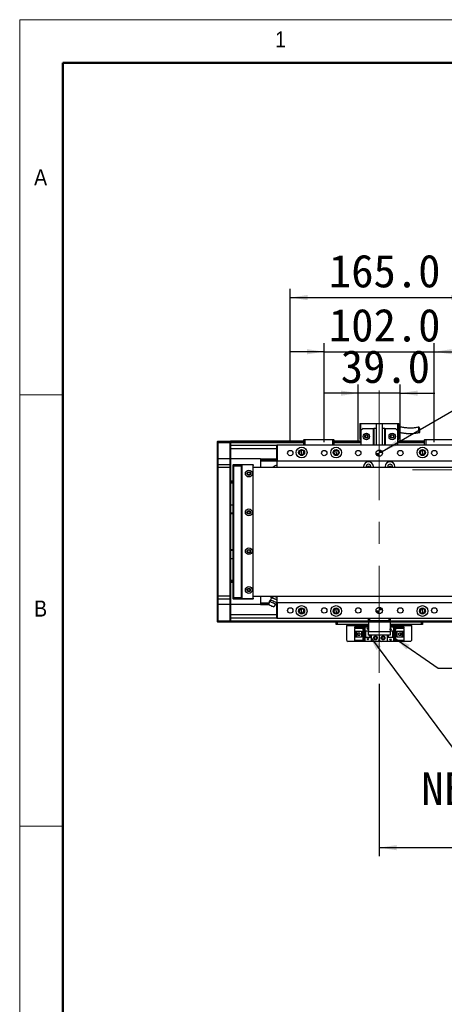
# Model space of a CAD drawing. Header units: millimetres. Extents: x 40 to 3320, y 40 to 2336.
# Tile 3 of 13: x 40 to 434, y 1423 to 2336. Entities that reach past the tile are written whole.
import ezdxf

# ---------------------------------------------------------------- set-up
doc = ezdxf.new("R2010")
doc.units = ezdxf.units.MM
doc.header["$LTSCALE"] = 8
doc.linetypes.add('CENTERX2', pattern=[20.32, 12.7, -2.54, 2.54, -2.54])
doc.layers.add('DIMNS', color=7, linetype='Continuous')
doc.styles.add('SLDTEXTSTYLE0', font='Gothic.ttf', dxfattribs={"width": 0.913})
doc.styles.add('SLDTEXTSTYLE7', font='txt')
doc.styles.add('SLDTEXTSTYLE8', font='txt', dxfattribs={"bigfont": 'bigfont'})
doc.styles.add('SLDTEXTSTYLE9', font='txt')
doc.dimstyles.new('SLDDIMSTYLE0', dxfattribs={"dimtxt": 30.4, "dimasz": 16, "dimexe": 0, "dimexo": 0.0625, "dimgap": 7.6, "dimtad": 2, "dimdec": 1, "dimrnd": 1e-09, "dimzin": 4, "dimdsep": 46, "dimtxsty": 'SLDTEXTSTYLE7', "dimsah": 1, "dimcen": 0.09, "dimadec": 0, "dimazin": 1, "dimtfac": 1, "dimtdec": 1, "dimtmove": 0, "dimatfit": 0, "dimfxl": 0, "dimfrac": 2, "dimtolj": 1, "dimtzin": 12, "dimarcsym": 0})
doc.dimstyles.new('SLDDIMSTYLE1', dxfattribs={"dimtxt": 30.4, "dimasz": 16, "dimexe": 0, "dimexo": 0.0625, "dimgap": 7.6, "dimtad": 0, "dimtih": 1, "dimtoh": 1, "dimdec": 1, "dimrnd": 1e-09, "dimzin": 4, "dimdsep": 46, "dimtxsty": 'SLDTEXTSTYLE7', "dimsah": 1, "dimcen": 0, "dimadec": 0, "dimazin": 1, "dimtfac": 1, "dimtdec": 1, "dimtofl": 0, "dimtmove": 0, "dimatfit": 3, "dimfxl": 0, "dimfrac": 2, "dimtolj": 1, "dimtzin": 12, "dimarcsym": 0})
doc.dimstyles.new('SLDDIMSTYLE3', dxfattribs={"dimtxt": 30.4, "dimasz": 16, "dimexe": 0, "dimexo": 0.0625, "dimgap": 7.6, "dimtad": 2, "dimdec": 1, "dimrnd": 1e-09, "dimzin": 4, "dimdsep": 46, "dimtxsty": 'SLDTEXTSTYLE7', "dimsah": 1, "dimcen": 0.09, "dimadec": 0, "dimazin": 1, "dimtfac": 1, "dimtdec": 1, "dimtofl": 0, "dimtmove": 0, "dimatfit": 3, "dimfxl": 0, "dimfrac": 2, "dimtolj": 1, "dimtzin": 12, "dimarcsym": 0})
doc.dimstyles.new('SLDDIMSTYLE4', dxfattribs={"dimtxt": 0.18, "dimasz": 16, "dimexe": 0, "dimexo": 0.0625, "dimgap": 0, "dimtad": 0, "dimtih": 1, "dimtoh": 1, "dimdec": 0, "dimrnd": 1e-09, "dimzin": 0, "dimdsep": 46, "dimtxsty": 'Standard', "dimsah": 1, "dimcen": 0.09, "dimadec": 0, "dimazin": 0, "dimtfac": 16, "dimtdec": 0, "dimtofl": 0, "dimtmove": 0, "dimatfit": 3, "dimfxl": 0, "dimfrac": 2, "dimtolj": 1, "dimtzin": 0, "dimarcsym": 0})

# ---------------------------------------------------------------- blocks, each defined once
blk = doc.blocks.new('_D')
at = {"layer": 'DIMNS'}
for p, q in [((353.82, 1944.17), (353.82, 1997.57)), ((392.82, 1944.17), (392.82, 1997.57)), ((353.82, 1989.57), (321.82, 1989.57)), ((392.82, 1989.57), (353.82, 1989.57)), ((392.82, 1989.57), (424.82, 1989.57))]:
    blk.add_line(p, q, dxfattribs=at)
for points in [[(353.82, 1989.57), (337.82, 1991.97), (337.82, 1987.17)], [(392.82, 1989.57), (408.82, 1987.17), (408.82, 1991.97)]]:
    blk.add_solid(points, dxfattribs=at)
at = {"layer": 'DIMNS', "insert": (337.61, 2029.46), "char_height": 30.4, "attachment_point": 1, "style": 'SLDTEXTSTYLE7'}
blk.add_mtext('39.0', dxfattribs=at)
blk = doc.blocks.new('_D_1')
at = {"layer": 'DIMNS'}
for p, q in [((322.32, 2028.01), (290.32, 2028.01)), ((322.32, 1944.17), (322.32, 2036.01)), ((322.32, 2028.01), (424.32, 2028.01)), ((424.32, 1944.17), (424.32, 2036.01)), ((424.32, 2028.01), (456.32, 2028.01))]:
    blk.add_line(p, q, dxfattribs=at)
for points in [[(322.32, 2028.01), (306.32, 2030.41), (306.32, 2025.61)], [(424.32, 2028.01), (440.32, 2025.61), (440.32, 2030.41)]]:
    blk.add_solid(points, dxfattribs=at)
at = {"layer": 'DIMNS', "insert": (326.63, 2067.9), "char_height": 30.4, "attachment_point": 1, "style": 'SLDTEXTSTYLE7'}
blk.add_mtext('102.0', dxfattribs=at)
blk = doc.blocks.new('_D_2')
at = {"layer": 'DIMNS'}
for p, q in [((290.82, 1944.17), (290.82, 2086.24)), ((455.82, 1944.17), (455.82, 2086.24)), ((290.82, 2078.24), (455.82, 2078.24))]:
    blk.add_line(p, q, dxfattribs=at)
for points in [[(290.82, 2078.24), (306.82, 2075.84), (306.82, 2080.64)], [(455.82, 2078.24), (439.82, 2080.64), (439.82, 2075.84)]]:
    blk.add_solid(points, dxfattribs=at)
at = {"layer": 'DIMNS', "insert": (326.63, 2118.13), "char_height": 30.4, "attachment_point": 1, "style": 'SLDTEXTSTYLE7'}
blk.add_mtext('165.0', dxfattribs=at)
blk = doc.blocks.new('SW_SYMBOL_HOLE_DEPTH')
at = {"layer": 'DIMNS', "color": 0}
for p, q in [((0, 7000), (6400, 7000)), ((3200, 7000), (3200, 600)), ((800, 4440), (3200, 600)), ((5600, 4440), (3200, 600))]:
    blk.add_line(p, q, dxfattribs=at)
blk = doc.blocks.new('_D_4')
at = {"layer": 'DIMNS'}
for p, q in [((375.92, 1935.51), (569.63, 2047.35)), ((569.63, 2047.35), (601.63, 2047.35))]:
    blk.add_line(p, q, dxfattribs=at)
blk.add_solid([(375.92, 1935.51), (390.98, 1941.43), (388.58, 1945.59)], dxfattribs=at)
at = {"layer": 'DIMNS', "xscale": 0.004985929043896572, "yscale": 0.004985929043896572, "zscale": 0.004985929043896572}
blk.add_blockref('SW_SYMBOL_HOLE_DEPTH', (802.21, 2027.1), dxfattribs=at)
at = {"layer": 'DIMNS', "char_height": 30.4, "attachment_point": 1, "style": 'SLDTEXTSTYLE7'}
for s, insert in [('2×', (601.63, 2062.54)), ('%%c', (651.37, 2062.24)), ('6.0', (698.34, 2062.54)), ('H7', (751.29, 2062.54)), ('8.0', (846.71, 2062.54))]:
    blk.add_mtext(s, dxfattribs=dict(at, insert=insert))
blk = doc.blocks.new('_D_10')
at = {"layer": 'DIMNS'}
for p, q in [((373.32, 1719.85), (373.32, 1560)), ((2293.32, 1719.85), (2293.32, 1560)), ((373.32, 1568), (2293.32, 1568))]:
    blk.add_line(p, q, dxfattribs=at)
for points in [[(373.32, 1568), (389.32, 1565.6), (389.32, 1570.4)], [(2293.32, 1568), (2277.32, 1570.4), (2277.32, 1565.6)]]:
    blk.add_solid(points, dxfattribs=at)
at = {"layer": 'DIMNS', "insert": (1272.25, 1607.89), "char_height": 30.4, "attachment_point": 1, "style": 'SLDTEXTSTYLE7'}
blk.add_mtext('1920.0', dxfattribs=at)
blk = doc.blocks.new('SW_NOTE_5')
at = {"layer": 'DIMNS', "color": 0, "char_height": 30.4, "attachment_point": 2}
for s, insert, style in [('光电负限位', (108.8, 17.62), 'SLDTEXTSTYLE8'), ('NEGATIVE LIMIT SWITCH', (154.95, -20.78), 'SLDTEXTSTYLE9')]:
    blk.add_mtext(s, dxfattribs=dict(at, insert=insert, style=style))
blk = doc.blocks.new('SW_DOWELSYMBOL_0')
at = {"linetype": 'Continuous', "lineweight": 18}
h = blk.add_hatch(color=0, dxfattribs=at)
edge = h.paths.add_edge_path(flags=0)
edge.add_arc((0, 0), 3, 180, 270)
edge.add_line((0, -3), (0, 0))
edge.add_line((0, 0), (-3, 0))
h = blk.add_hatch(color=0, dxfattribs=at)
edge = h.paths.add_edge_path(flags=0)
edge.add_arc((0, 0), 3, 0, 90)
edge.add_line((0, 3), (0, 0))
edge.add_line((0, 0), (3, 0))
at = {"layer": 'DIMNS', "color": 0}
blk.add_circle((0, 0), 3, dxfattribs=at)
blk = doc.blocks.new('SW_DOWELSYMBOL_1')
at = {"linetype": 'Continuous', "lineweight": 18}
h = blk.add_hatch(color=0, dxfattribs=at)
edge = h.paths.add_edge_path(flags=0)
edge.add_arc((0, 0), 3, 180, 270)
edge.add_line((0, -3), (0, 0))
edge.add_line((0, 0), (-3, 0))
h = blk.add_hatch(color=0, dxfattribs=at)
edge = h.paths.add_edge_path(flags=0)
edge.add_arc((0, 0), 3, 0, 90)
edge.add_line((0, 3), (0, 0))
edge.add_line((0, 0), (3, 0))
at = {"layer": 'DIMNS', "color": 0}
blk.add_circle((0, 0), 3, dxfattribs=at)

msp = doc.modelspace()

# ---------------------------------------------------------------- linework, layer by layer
at = {"color": 7, "linetype": 'Continuous', "lineweight": 18}
for p, q in [((3320, 2336), (40, 2336)), ((40, 2336), (40, 40)), ((80, 2296), (3280, 2296)), ((80, 2296), (80, 80)), ((80, 1988), (40, 1988)), ((40, 1588), (80, 1588))]:
    msp.add_line(p, q, dxfattribs=at)
at = {"color": 7, "linetype": 'Continuous', "lineweight": 50}
for p, q in [((3280, 2296), (80, 2296)), ((80, 2296), (80, 80))]:
    msp.add_line(p, q, dxfattribs=at)
at = {"color": 7, "linetype": 'Continuous', "lineweight": 25}
for p, q in [((355.32, 1961.31), (356.32, 1961.31)), ((355.32, 1961.31), (355.32, 1946.91)), ((356.32, 1954.91), (356.32, 1961.31)), ((356.32, 1961.31), (370.32, 1961.31)), ((358.32, 1956.91), (356.32, 1954.91)), ((356.32, 1954.91), (356.32, 1941.51)), ((358.32, 1956.91), (367.82, 1956.91)), ((367.82, 1941.51), (367.82, 1956.91)), ((367.82, 1956.91), (368.32, 1956.91)), ((368.32, 1956.91), (368.32, 1941.51)), ((370.32, 1956.91), (368.32, 1956.91)), ((370.32, 1961.51), (370.32, 1941.51)), ((370.32, 1961.51), (376.32, 1961.51)), ((376.32, 1941.51), (376.32, 1961.51)), ((376.32, 1961.31), (390.32, 1961.31)), ((378.32, 1956.91), (376.32, 1956.91)), ((378.32, 1941.51), (378.32, 1956.91)), ((378.32, 1956.91), (378.82, 1956.91)), ((378.82, 1956.91), (378.82, 1941.51)), ((378.82, 1956.91), (388.32, 1956.91)), ((390.32, 1954.91), (388.32, 1956.91)), ((390.32, 1961.31), (391.32, 1961.31)), ((390.32, 1961.31), (390.32, 1954.91)), ((390.32, 1954.91), (390.32, 1941.51)), ((391.32, 1946.91), (391.32, 1961.31)), ((303.32, 1946.21), (303.62, 1946.51)), ((304.32, 1946.21), (303.32, 1946.21)), ((303.32, 1941.51), (303.32, 1946.21)), ((303.62, 1946.51), (304.45, 1946.51)), ((304.32, 1946.21), (304.45, 1946.51)), ((330.32, 1946.21), (304.32, 1946.21)), ((304.32, 1946.21), (304.32, 1941.51)), ((304.45, 1946.51), (330.2, 1946.51)), ((330.2, 1946.51), (331.02, 1946.51)), ((330.32, 1946.21), (330.2, 1946.51)), ((331.32, 1946.21), (330.32, 1946.21)), ((330.32, 1941.51), (330.32, 1946.21)), ((331.02, 1946.51), (331.32, 1946.21)), ((331.32, 1946.21), (331.32, 1941.51)), ((355.32, 1946.91), (356.32, 1946.91)), ((390.32, 1946.91), (391.32, 1946.91)), ((415.32, 1946.21), (415.62, 1946.51)), ((416.32, 1946.21), (415.32, 1946.21)), ((415.32, 1941.51), (415.32, 1946.21)), ((415.62, 1946.51), (416.45, 1946.51)), ((416.32, 1946.21), (416.45, 1946.51)), ((442.32, 1946.21), (416.32, 1946.21)), ((416.32, 1946.21), (416.32, 1941.51)), ((416.45, 1946.51), (442.2, 1946.51)), ((223.32, 1944.71), (223.62, 1945.01)), ((223.32, 1943.51), (223.32, 1944.71)), ((223.32, 1943.51), (223.62, 1943.51)), ((223.32, 1928.51), (223.32, 1943.51)), ((223.62, 1945.01), (223.62, 1943.51)), ((223.62, 1945.01), (235.02, 1945.01)), ((235.02, 1943.51), (223.62, 1943.51)), ((223.62, 1943.51), (223.62, 1928.51)), ((235.02, 1943.51), (235.02, 1945.01)), ((235.02, 1945.01), (235.32, 1944.71)), ((235.02, 1928.51), (235.02, 1943.51)), ((235.02, 1943.51), (235.32, 1943.51)), ((303.32, 1945.01), (235.32, 1945.01)), ((235.32, 1945.01), (235.32, 1944.71)), ((235.32, 1944.71), (235.32, 1943.51)), ((303.32, 1944.51), (235.32, 1944.51)), ((235.32, 1943.51), (235.32, 1928.51)), ((303.32, 1943.51), (235.32, 1943.51)), ((278.32, 1941.02), (235.32, 1941.02)), ((278.32, 1941.21), (278.62, 1941.51)), ((278.32, 1941.21), (278.62, 1941.21)), ((278.32, 1926.81), (278.32, 1941.21)), ((278.62, 1941.21), (278.62, 1941.51)), ((278.62, 1941.51), (468.02, 1941.51)), ((468.02, 1941.21), (278.62, 1941.21)), ((278.62, 1941.21), (278.62, 1926.81)), ((301.32, 1936.58), (301.32, 1937.01)), ((301.32, 1934.51), (301.32, 1936.58)), ((356.32, 1945.01), (331.32, 1945.01)), ((356.32, 1944.51), (331.32, 1944.51)), ((356.32, 1943.51), (331.32, 1943.51)), ((333.32, 1936.58), (333.32, 1937.01)), ((333.32, 1934.51), (333.32, 1936.58)), ((335.34, 1944.81), (356.32, 1944.81)), ((335.34, 1944.81), (335.34, 1944.61)), ((335.34, 1944.61), (356.32, 1944.61)), ((335.34, 1944.51), (335.34, 1944.61)), ((415.32, 1945.01), (390.32, 1945.01)), ((390.32, 1944.81), (415.32, 1944.81)), ((390.32, 1944.61), (415.32, 1944.61)), ((415.32, 1944.51), (390.32, 1944.51)), ((415.32, 1943.51), (390.32, 1943.51)), ((413.32, 1936.58), (413.32, 1937.01)), ((413.32, 1934.51), (413.32, 1936.58)), ((223.32, 1928.51), (223.62, 1928.51)), ((223.32, 1923.21), (223.32, 1928.51)), ((223.62, 1928.51), (223.62, 1923.51)), ((235.02, 1928.51), (223.62, 1928.51)), ((235.02, 1923.51), (235.02, 1928.51)), ((235.02, 1928.51), (235.32, 1928.51)), ((235.32, 1928.51), (235.32, 1923.21)), ((263.32, 1928.51), (235.32, 1928.51)), ((263.32, 1928.51), (278.32, 1928.51)), ((263.32, 1928.51), (263.32, 1928.2)), ((263.32, 1928.2), (278.32, 1928.2)), ((263.32, 1928.2), (263.32, 1927.12)), ((263.32, 1927.12), (263.32, 1926.81)), ((263.32, 1927.12), (278.32, 1927.12)), ((301.32, 1934.51), (301.32, 1932.44)), ((301.32, 1932.44), (301.32, 1932.01)), ((333.32, 1934.51), (333.32, 1932.44)), ((333.32, 1932.44), (333.32, 1932.01)), ((413.32, 1934.51), (413.32, 1932.44)), ((413.32, 1932.44), (413.32, 1932.01)), ((223.62, 1923.51), (223.32, 1923.21)), ((223.32, 1920.51), (223.32, 1923.21)), ((223.62, 1920.51), (223.32, 1920.51)), ((223.32, 1801.51), (223.32, 1920.51)), ((223.62, 1923.51), (223.62, 1920.51)), ((223.62, 1923.51), (235.02, 1923.51)), ((235.02, 1920.51), (223.62, 1920.51)), ((223.62, 1920.51), (223.62, 1801.51)), ((235.02, 1920.51), (235.02, 1923.51)), ((235.02, 1923.51), (235.32, 1923.21)), ((235.02, 1920.51), (235.32, 1920.51)), ((235.02, 1801.51), (235.02, 1920.51)), ((235.32, 1923.21), (235.32, 1920.51)), ((235.32, 1920.51), (235.32, 1801.51)), ((237.82, 1923.21), (238.12, 1923.51)), ((237.82, 1922.01), (237.82, 1923.21)), ((237.82, 1922.01), (238.12, 1922.01)), ((237.82, 1800.01), (237.82, 1922.01)), ((238.12, 1923.51), (238.12, 1922.01)), ((238.12, 1923.51), (245.32, 1923.51)), ((245.32, 1922.01), (238.12, 1922.01)), ((238.12, 1922.01), (238.12, 1800.01)), ((245.32, 1923.51), (245.32, 1922.01)), ((245.32, 1923.51), (256.02, 1923.51)), ((256.02, 1923.21), (245.32, 1923.21)), ((245.32, 1922.01), (245.32, 1800.01)), ((246.32, 1923.01), (245.82, 1922.51)), ((245.82, 1922.51), (245.82, 1799.51)), ((255.82, 1923.01), (246.32, 1923.01)), ((256.32, 1922.51), (255.82, 1923.01)), ((256.02, 1923.51), (256.02, 1923.21)), ((256.32, 1923.21), (256.02, 1923.51)), ((256.02, 1922.81), (256.02, 1923.21)), ((256.32, 1923.21), (256.02, 1923.21)), ((256.32, 1923.21), (256.32, 1922.51)), ((256.32, 1799.51), (256.32, 1922.51)), ((256.32, 1921.01), (2410.32, 1921.01)), ((263.32, 1926.81), (278.32, 1926.81)), ((263.32, 1926.81), (263.32, 1921.01)), ((278.32, 1922.51), (278.21, 1922.51)), ((278.32, 1926.81), (278.62, 1926.81)), ((278.32, 1926.81), (278.62, 1926.51)), ((278.32, 1926.81), (278.32, 1921.01)), ((278.62, 1926.81), (468.02, 1926.81)), ((278.62, 1926.51), (278.62, 1926.81)), ((468.02, 1926.51), (278.62, 1926.51)), ((358.82, 1921.51), (358.82, 1921.01)), ((361.22, 1921.51), (361.22, 1921.01)), ((365.42, 1921.01), (365.42, 1921.51)), ((367.82, 1921.01), (367.82, 1921.51)), ((378.82, 1921.51), (378.82, 1921.01)), ((381.22, 1921.51), (381.22, 1921.01)), ((385.42, 1921.01), (385.42, 1921.51)), ((387.82, 1921.01), (387.82, 1921.51)), ((237.82, 1908.01), (235.32, 1908.01)), ((237.82, 1906.01), (235.32, 1906.01)), ((235.32, 1886.01), (237.82, 1886.01)), ((235.32, 1878.51), (237.82, 1878.51)), ((237.82, 1877.51), (235.32, 1877.51)), ((235.32, 1844.51), (237.82, 1844.51)), ((237.82, 1843.51), (235.32, 1843.51)), ((237.82, 1836.01), (235.32, 1836.01)), ((235.32, 1816.01), (237.82, 1816.01)), ((237.82, 1814.01), (235.32, 1814.01)), ((223.62, 1801.51), (223.32, 1801.51)), ((223.32, 1798.81), (223.32, 1801.51)), ((223.62, 1801.51), (235.02, 1801.51)), ((223.62, 1801.51), (223.62, 1798.51)), ((235.02, 1801.51), (235.32, 1801.51)), ((235.02, 1798.51), (235.02, 1801.51)), ((235.32, 1801.51), (235.32, 1798.81)), ((237.82, 1800.01), (238.12, 1800.01)), ((237.82, 1798.81), (237.82, 1800.01)), ((238.12, 1800.01), (245.32, 1800.01)), ((238.12, 1800.01), (238.12, 1798.51)), ((245.32, 1800.01), (245.32, 1798.51)), ((245.82, 1799.51), (246.32, 1799.01)), ((255.82, 1799.01), (256.32, 1799.51)), ((2410.32, 1801.01), (256.32, 1801.01)), ((256.32, 1799.51), (256.32, 1798.81)), ((263.32, 1801.01), (263.32, 1795.21)), ((272.59, 1800.6), (273.04, 1800.25)), ((272.6, 1800.6), (272.77, 1801.01)), ((272.6, 1800.6), (273.47, 1800.07)), ((273.47, 1800.07), (274.46, 1799.81)), ((274.46, 1799.81), (274.97, 1801.01)), ((276.26, 1798.89), (274.46, 1799.81)), ((277.08, 1800.82), (276.52, 1801.01)), ((278.32, 1800.18), (277.08, 1800.82)), ((278.32, 1801.01), (278.32, 1795.21)), ((223.62, 1798.51), (223.32, 1798.81)), ((223.32, 1793.51), (223.32, 1798.81)), ((223.62, 1793.51), (223.32, 1793.51)), ((223.32, 1778.51), (223.32, 1793.51)), ((235.02, 1798.51), (223.62, 1798.51)), ((223.62, 1798.51), (223.62, 1793.51)), ((235.02, 1793.51), (223.62, 1793.51)), ((223.62, 1793.51), (223.62, 1778.51)), ((235.02, 1798.51), (235.32, 1798.81)), ((235.02, 1793.51), (235.02, 1798.51)), ((235.32, 1793.51), (235.02, 1793.51)), ((235.02, 1778.51), (235.02, 1793.51)), ((235.32, 1798.81), (235.32, 1793.51)), ((235.32, 1793.51), (235.32, 1778.51)), ((263.32, 1793.51), (235.32, 1793.51)), ((237.82, 1798.81), (238.12, 1798.51)), ((245.32, 1798.51), (238.12, 1798.51)), ((245.32, 1798.81), (256.02, 1798.81)), ((256.02, 1798.51), (245.32, 1798.51)), ((246.32, 1799.01), (255.82, 1799.01)), ((256.02, 1798.81), (256.02, 1799.21)), ((256.02, 1798.81), (256.32, 1798.81)), ((256.02, 1798.81), (256.02, 1798.51)), ((256.02, 1798.51), (256.32, 1798.81)), ((263.32, 1795.21), (271.53, 1795.21)), ((263.32, 1795.21), (263.32, 1794.9)), ((263.32, 1794.9), (271.49, 1794.9)), ((263.32, 1794.9), (263.32, 1793.82)), ((263.32, 1793.82), (271.38, 1793.82)), ((263.32, 1793.82), (263.32, 1793.51)), ((263.32, 1793.51), (271.35, 1793.51)), ((271.32, 1793.27), (271.66, 1796.49)), ((275.65, 1791.43), (277.73, 1793.92)), ((278.18, 1798.23), (276.26, 1798.89)), ((277.39, 1793.51), (278.32, 1793.51)), ((277.65, 1793.82), (278.32, 1793.82)), ((278.02, 1794.9), (278.32, 1794.9)), ((278.04, 1795.21), (278.32, 1795.21)), ((278.32, 1796.01), (278.05, 1795.41)), ((278.18, 1798.23), (278.32, 1798.57)), ((278.62, 1795.51), (278.32, 1795.21)), ((278.62, 1795.21), (278.32, 1795.21)), ((278.32, 1780.81), (278.32, 1795.21)), ((278.62, 1795.51), (468.02, 1795.51)), ((278.62, 1795.51), (278.62, 1795.21)), ((468.02, 1795.21), (278.62, 1795.21)), ((278.62, 1795.21), (278.62, 1780.81)), ((278.32, 1781.01), (235.32, 1781.01)), ((301.32, 1789.58), (301.32, 1790.01)), ((301.32, 1787.51), (301.32, 1789.58)), ((301.32, 1787.51), (301.32, 1785.44)), ((301.32, 1785.44), (301.32, 1785.01)), ((333.32, 1789.58), (333.32, 1790.01)), ((333.32, 1787.51), (333.32, 1789.58)), ((333.32, 1787.51), (333.32, 1785.44)), ((333.32, 1785.44), (333.32, 1785.01)), ((413.32, 1789.58), (413.32, 1790.01)), ((413.32, 1787.51), (413.32, 1789.58)), ((413.32, 1787.51), (413.32, 1785.44)), ((413.32, 1785.44), (413.32, 1785.01)), ((223.62, 1778.51), (223.32, 1778.51)), ((223.32, 1777.31), (223.32, 1778.51)), ((223.62, 1777.01), (223.32, 1777.31)), ((223.62, 1778.51), (235.02, 1778.51)), ((223.62, 1778.51), (223.62, 1777.01)), ((235.02, 1777.01), (223.62, 1777.01)), ((235.32, 1778.51), (235.02, 1778.51)), ((235.02, 1777.01), (235.02, 1778.51)), ((235.32, 1777.31), (235.02, 1777.01)), ((235.32, 1778.51), (235.32, 1777.31)), ((235.32, 1777.31), (235.32, 1777.01)), ((363.32, 1777.01), (235.32, 1777.01)), ((278.62, 1780.81), (278.32, 1780.81)), ((278.62, 1780.51), (278.32, 1780.81)), ((278.62, 1780.81), (468.02, 1780.81)), ((278.62, 1780.81), (278.62, 1780.51)), ((468.02, 1780.51), (278.62, 1780.51)), ((333.32, 1775.01), (333.32, 1777.01)), ((334.32, 1775.01), (333.32, 1775.01)), ((334.32, 1777.01), (334.32, 1775.01)), ((363.32, 1775.01), (334.32, 1775.01)), ((343.32, 1775.01), (343.32, 1774.01)), ((343.32, 1760.21), (343.32, 1774.01)), ((350.62, 1771.91), (350.62, 1772.71)), ((350.62, 1772.71), (359.82, 1772.71)), ((350.62, 1771.91), (350.62, 1771.41)), ((358.92, 1771.91), (350.62, 1771.91)), ((358.42, 1771.41), (358.92, 1771.91)), ((358.92, 1760.11), (358.92, 1771.91)), ((359.82, 1772.71), (359.82, 1769.01)), ((359.82, 1772.71), (363.32, 1772.71)), ((363.32, 1778.51), (363.32, 1780.51)), ((364.32, 1778.51), (363.32, 1778.51)), ((363.32, 1777.01), (363.32, 1778.51)), ((383.32, 1777.01), (363.32, 1777.01)), ((363.32, 1777.01), (363.32, 1768.51)), ((364.32, 1780.51), (364.32, 1778.51)), ((382.32, 1778.51), (364.32, 1778.51)), ((382.32, 1778.51), (382.32, 1780.51)), ((383.32, 1778.51), (382.32, 1778.51)), ((383.32, 1780.51), (383.32, 1778.51)), ((383.32, 1778.51), (383.32, 1777.01)), ((383.32, 1777.01), (383.32, 1768.51)), ((445.32, 1777.01), (383.32, 1777.01)), ((412.32, 1775.01), (383.32, 1775.01)), ((383.32, 1772.71), (386.82, 1772.71)), ((386.82, 1769.01), (386.82, 1772.71)), ((386.82, 1772.71), (396.02, 1772.71)), ((396.02, 1771.91), (387.72, 1771.91)), ((387.72, 1771.91), (388.22, 1771.41)), ((387.72, 1771.91), (387.72, 1760.11)), ((396.02, 1772.71), (396.02, 1771.91)), ((396.02, 1771.41), (396.02, 1771.91)), ((403.32, 1774.01), (403.32, 1775.01)), ((403.32, 1774.01), (403.32, 1760.21)), ((412.32, 1775.01), (412.32, 1777.01)), ((413.32, 1775.01), (412.32, 1775.01)), ((413.32, 1777.01), (413.32, 1775.01)), ((358.42, 1771.41), (350.62, 1771.41)), ((350.62, 1768.81), (350.62, 1771.41)), ((350.62, 1768.81), (356.82, 1768.81)), ((350.62, 1763.21), (350.62, 1768.81)), ((350.62, 1760.61), (350.62, 1763.21)), ((356.82, 1763.21), (350.62, 1763.21)), ((351.92, 1763.21), (351.92, 1768.81)), ((352.42, 1768.46), (352.42, 1768.81)), ((356.82, 1768.46), (352.42, 1768.46)), ((352.42, 1763.56), (352.42, 1768.46)), ((352.42, 1763.21), (352.42, 1763.56)), ((352.42, 1763.56), (356.82, 1763.56)), ((353.38, 1766.81), (353.38, 1765.21)), ((355.22, 1766.81), (353.38, 1766.81)), ((353.38, 1765.21), (355.22, 1765.21)), ((355.22, 1766.81), (355.22, 1765.21)), ((356.82, 1768.81), (356.82, 1763.21)), ((358.42, 1760.61), (358.42, 1771.41)), ((359.82, 1769.01), (363.32, 1769.01)), ((359.82, 1769.01), (359.82, 1763.01)), ((359.82, 1763.01), (359.82, 1759.31)), ((365.82, 1763.01), (359.82, 1763.01)), ((360.32, 1769.01), (360.32, 1763.01)), ((360.62, 1769.01), (360.62, 1763.01)), ((362.22, 1771.21), (362.42, 1771.21)), ((362.82, 1770.01), (362.22, 1771.21)), ((362.42, 1771.61), (363.22, 1771.61)), ((362.42, 1771.21), (362.42, 1771.61)), ((363.32, 1771.01), (362.82, 1770.01)), ((363.22, 1771.61), (363.22, 1771.21)), ((363.22, 1771.21), (363.32, 1771.21)), ((363.32, 1768.51), (383.32, 1768.51)), ((363.32, 1765.01), (363.32, 1768.51)), ((383.32, 1765.01), (363.32, 1765.01)), ((365.02, 1763.01), (365.02, 1765.01)), ((365.32, 1763.01), (365.32, 1765.01)), ((365.82, 1765.01), (365.82, 1763.01)), ((365.82, 1763.01), (365.82, 1759.31)), ((373.32, 1765.01), (373.32, 1761.31)), ((380.82, 1763.01), (380.82, 1765.01)), ((380.82, 1759.31), (380.82, 1763.01)), ((386.82, 1763.01), (380.82, 1763.01)), ((381.32, 1765.01), (381.32, 1763.01)), ((381.62, 1765.01), (381.62, 1763.01)), ((383.32, 1770.61), (383.82, 1771.61)), ((383.42, 1770.41), (383.32, 1770.41)), ((383.32, 1769.01), (386.82, 1769.01)), ((383.32, 1768.51), (383.32, 1765.01)), ((383.42, 1770.01), (383.42, 1770.41)), ((384.22, 1770.01), (383.42, 1770.01)), ((383.82, 1771.61), (384.42, 1770.41)), ((384.22, 1770.41), (384.22, 1770.01)), ((384.42, 1770.41), (384.22, 1770.41)), ((386.02, 1763.01), (386.02, 1769.01)), ((386.32, 1763.01), (386.32, 1769.01)), ((386.82, 1763.01), (386.82, 1769.01)), ((386.82, 1759.31), (386.82, 1763.01)), ((388.22, 1771.41), (388.22, 1760.61)), ((396.02, 1771.41), (388.22, 1771.41)), ((389.82, 1768.81), (396.02, 1768.81)), ((389.82, 1763.21), (389.82, 1768.81)), ((394.22, 1768.46), (389.82, 1768.46)), ((389.82, 1763.56), (394.22, 1763.56)), ((396.02, 1763.21), (389.82, 1763.21)), ((391.42, 1765.21), (391.42, 1766.81)), ((393.26, 1766.81), (391.42, 1766.81)), ((391.42, 1765.21), (393.26, 1765.21)), ((393.26, 1765.21), (393.26, 1766.81)), ((394.22, 1768.81), (394.22, 1768.46)), ((394.22, 1768.46), (394.22, 1763.56)), ((394.22, 1763.56), (394.22, 1763.21)), ((394.72, 1768.81), (394.72, 1763.21)), ((396.02, 1771.41), (396.02, 1768.81)), ((396.02, 1768.81), (396.02, 1763.21)), ((396.02, 1763.21), (396.02, 1760.61)), ((343.32, 1760.21), (344.32, 1759.21)), ((402.32, 1759.21), (344.32, 1759.21)), ((350.62, 1760.61), (358.42, 1760.61)), ((350.62, 1760.61), (350.62, 1760.11)), ((350.62, 1760.11), (358.92, 1760.11)), ((350.62, 1759.31), (350.62, 1760.11)), ((359.82, 1759.31), (350.62, 1759.31)), ((358.92, 1760.11), (358.42, 1760.61)), ((365.82, 1759.31), (359.82, 1759.31)), ((362.22, 1761.61), (362.42, 1761.61)), ((362.82, 1760.41), (362.22, 1761.61)), ((362.42, 1762.01), (363.22, 1762.01)), ((362.42, 1761.61), (362.42, 1762.01)), ((363.42, 1761.61), (362.82, 1760.41)), ((363.22, 1762.01), (363.22, 1761.61)), ((363.22, 1761.61), (363.42, 1761.61)), ((371.32, 1759.31), (365.82, 1759.31)), ((380.82, 1759.31), (375.32, 1759.31)), ((386.82, 1759.31), (380.82, 1759.31)), ((383.22, 1760.81), (383.82, 1762.01)), ((383.42, 1760.81), (383.22, 1760.81)), ((383.42, 1760.41), (383.42, 1760.81)), ((384.22, 1760.41), (383.42, 1760.41)), ((383.82, 1762.01), (384.42, 1760.81)), ((384.22, 1760.81), (384.22, 1760.41)), ((384.42, 1760.81), (384.22, 1760.81)), ((396.02, 1759.31), (386.82, 1759.31)), ((388.22, 1760.61), (387.72, 1760.11)), ((387.72, 1760.11), (396.02, 1760.11)), ((388.22, 1760.61), (396.02, 1760.61)), ((396.02, 1760.11), (396.02, 1760.61)), ((396.02, 1760.11), (396.02, 1759.31)), ((402.32, 1759.21), (403.32, 1760.21))]:
    msp.add_line(p, q, dxfattribs=at)
at = {"color": 8, "linetype": 'Continuous', "lineweight": 25}
for p, q in [((278.32, 1938.02), (235.32, 1938.02)), ((237.82, 1907.01), (235.32, 1907.01)), ((237.82, 1815.01), (235.32, 1815.01)), ((278.32, 1784.01), (235.32, 1784.01)), ((363.32, 1778.01), (235.32, 1778.01)), ((343.32, 1774.01), (363.32, 1774.01)), ((445.32, 1778.01), (383.32, 1778.01)), ((383.32, 1774.01), (403.32, 1774.01))]:
    msp.add_line(p, q, dxfattribs=at)
at = {"color": 7, "linetype": 'Continuous', "lineweight": 25, "flags": 128}
for points in [[(273.04, 1800.25), (273.05, 1800.25), (273.07, 1800.24), (273.1, 1800.23), (273.15, 1800.21), (273.21, 1800.18), (273.28, 1800.15), (273.37, 1800.11), (273.47, 1800.07)], [(273.47, 1800.07), (273.7, 1799.97), (273.98, 1799.85), (274.3, 1799.72), (274.65, 1799.57), (275.03, 1799.41), (275.43, 1799.24), (275.84, 1799.07), (276.26, 1798.89)], [(276.63, 1801.01), (276.66, 1801), (277.08, 1800.82)], [(277.08, 1800.82), (277.5, 1800.64), (277.91, 1800.47), (278.31, 1800.3), (278.32, 1800.29)], [(271.32, 1793.27), (271.49, 1793.2), (271.96, 1793), (272.66, 1792.7), (273.49, 1792.35), (274.31, 1792), (275.02, 1791.7), (275.48, 1791.5), (275.65, 1791.43)], [(271.66, 1796.49), (271.84, 1796.42), (272.37, 1796.19), (273.18, 1795.85), (274.17, 1795.43), (275.22, 1794.98), (276.22, 1794.56), (277.02, 1794.22), (277.55, 1793.99), (277.73, 1793.92)], [(272.52, 1797.76), (272.69, 1797.69), (273.17, 1797.48), (273.9, 1797.17), (274.8, 1796.79), (275.76, 1796.38), (276.66, 1796), (277.4, 1795.69), (277.88, 1795.48), (278.05, 1795.41)], [(276.26, 1798.89), (276.68, 1798.71), (277.09, 1798.53), (277.49, 1798.36), (277.87, 1798.2), (278.22, 1798.05), (278.32, 1798.01)]]:
    msp.add_lwpolyline(points, dxfattribs=at)
at = {"color": 7, "linetype": 'Continuous', "lineweight": 25}
for centre, radius in [((361.32, 1949.41), 3), ((361.32, 1949.41), 1.7), ((361.32, 1949.41), 1.6), ((385.32, 1949.41), 3), ((385.32, 1949.41), 1.7), ((385.32, 1949.41), 1.6), ((290.82, 1934.01), 2.5), ((301.32, 1934.51), 5), ((301.32, 1934.51), 2.75), ((322.32, 1934.01), 2.5), ((333.32, 1934.51), 5), ((333.32, 1934.51), 2.75), ((353.82, 1934.01), 2.5), ((373.32, 1934.01), 3), ((392.82, 1934.01), 2.5), ((413.32, 1934.51), 5), ((413.32, 1934.51), 2.75), ((424.32, 1934.01), 2.5), ((252.32, 1915.01), 3.15), ((252.32, 1915.01), 1.7), ((252.32, 1915.01), 1.6), ((252.32, 1915.01), 1.25), ((252.32, 1879.01), 3.15), ((252.32, 1879.01), 1.7), ((252.32, 1879.01), 1.6), ((252.32, 1879.01), 1.25), ((252.32, 1843.01), 3.15), ((252.32, 1843.01), 1.7), ((252.32, 1843.01), 1.6), ((252.32, 1843.01), 1.25), ((252.32, 1807.01), 3.15), ((252.32, 1807.01), 1.7), ((252.32, 1807.01), 1.6), ((252.32, 1807.01), 1.25), ((290.82, 1788.01), 2.5), ((301.32, 1787.51), 5), ((301.32, 1787.51), 2.75), ((322.32, 1788.01), 2.5), ((333.32, 1787.51), 5), ((333.32, 1787.51), 2.75), ((353.82, 1788.01), 2.5), ((373.32, 1788.01), 3), ((392.82, 1788.01), 2.5), ((413.32, 1787.51), 5), ((413.32, 1787.51), 2.75), ((424.32, 1788.01), 2.5), ((369.82, 1762.51), 1.75), ((369.82, 1762.51), 1.25), ((376.82, 1762.51), 1.75), ((376.82, 1762.51), 1.25)]:
    msp.add_circle(centre, radius, dxfattribs=at)
for centre, radius, start, end in [((301.32, 1934.51), 2.5, 90, 270), ((301.32, 1934.51), 2.07, 90, 270), ((301.32, 1934.51), 2.5, 270, 90), ((301.32, 1934.51), 2.07, 270, 90), ((333.32, 1934.51), 2.5, 90, 270), ((333.32, 1934.51), 2.07, 90, 270), ((333.32, 1934.51), 2.5, 270, 90), ((333.32, 1934.51), 2.07, 270, 90), ((413.32, 1934.51), 2.5, 90, 270), ((413.32, 1934.51), 2.07, 90, 270), ((413.32, 1934.51), 2.5, 270, 90), ((413.32, 1934.51), 2.07, 270, 90), ((278.22, 1918.51), 4, 90.01685, 141.3178), ((363.32, 1921.51), 4.5, 0, 180), ((363.32, 1921.51), 2.1, 0, 180), ((363.32, 1919.91), 1.65, 90, 138.18969), ((363.32, 1919.91), 1.65, 41.81031, 90), ((383.32, 1921.51), 4.5, 0, 180), ((383.32, 1921.51), 2.1, 0, 180), ((383.32, 1919.91), 1.65, 90, 138.18969), ((383.32, 1919.91), 1.65, 41.81031, 90), ((301.32, 1787.51), 2.5, 90, 270), ((301.32, 1787.51), 2.07, 90, 270), ((301.32, 1787.51), 2.5, 270, 90), ((301.32, 1787.51), 2.07, 270, 90), ((333.32, 1787.51), 2.5, 90, 270), ((333.32, 1787.51), 2.07, 90, 270), ((333.32, 1787.51), 2.5, 270, 90), ((333.32, 1787.51), 2.07, 270, 90), ((413.32, 1787.51), 2.5, 90, 270), ((413.32, 1787.51), 2.07, 90, 270), ((413.32, 1787.51), 2.5, 270, 90), ((413.32, 1787.51), 2.07, 270, 90), ((371.32, 1761.31), 2, 270, 0), ((375.32, 1761.31), 2, 180, 270)]:
    msp.add_arc(centre, radius, start, end, dxfattribs=at)
for points, knots in [([(410.06, 1958.06), (409.02, 1957.9), (407.2, 1957.61), (404.82, 1957.24), (403.01, 1957.09), (401.43, 1957.06), (399.66, 1957.14), (397.8, 1957.37), (395.91, 1957.65), (394.39, 1957.87), (392.96, 1958.01), (392.02, 1958.06), (391.46, 1958.04), (391.32, 1958.03)], [0, 0, 0, 0, 0.1728216, 0.3012095, 0.3945074, 0.4621994, 0.5503044, 0.6704415, 0.7542711, 0.8531361, 0.9124989, 0.9778881, 1, 1, 1, 1]), ([(409.68, 1956.9), (409.71, 1957.15), (409.76, 1957.65), (409.94, 1958.05), (410.16, 1958.09), (410.39, 1957.81), (410.61, 1957.3), (410.8, 1956.61), (410.94, 1955.8), (411.02, 1954.96), (411.02, 1954.18), (410.95, 1953.56), (410.81, 1953.17), (410.61, 1953.09), (410.41, 1953.19), (410.22, 1953.53), (410.05, 1954.07), (409.89, 1954.8), (409.78, 1955.55), (409.71, 1956.09), (409.68, 1956.35), (409.67, 1956.43), (409.67, 1956.46), (409.67, 1956.53), (409.67, 1956.69), (409.68, 1956.82), (409.68, 1956.9)], [0, 0, 0, 0, 0.064817, 0.129779, 0.189733, 0.242619, 0.294413, 0.346243, 0.398724, 0.4522, 0.506601, 0.561452, 0.616052, 0.669772, 0.727069, 0.765378, 0.803691, 0.858909, 0.914229, 0.949555, 0.964001, 0.964851, 0.965759, 0.96871, 0.980528, 1, 1, 1, 1]), ([(361.11, 1948.28), (360.98, 1948.3), (360.72, 1948.35), (360.38, 1948.57), (360.12, 1948.89), (359.98, 1949.29), (359.96, 1949.73), (360.1, 1950.17), (360.36, 1950.54), (360.6, 1950.71), (360.72, 1950.78)], [0, 0, 0, 0, 0.115352, 0.231262, 0.351785, 0.477014, 0.606526, 0.740251, 0.878366, 1, 1, 1, 1]), ([(361.32, 1948.26), (361.33, 1948.26), (361.45, 1948.26), (361.68, 1948.3), (362, 1948.46), (362.25, 1948.71), (362.42, 1949.02), (362.49, 1949.37), (362.45, 1949.72), (362.31, 1950.04), (362.07, 1950.31), (361.77, 1950.49), (361.43, 1950.57), (361.07, 1950.55), (360.74, 1950.42), (360.46, 1950.2), (360.27, 1949.91), (360.17, 1949.57), (360.17, 1949.22), (360.28, 1948.88), (360.49, 1948.59), (360.77, 1948.38), (361, 1948.31), (361.11, 1948.28)], [0, 0, 0, 0, 0.001724, 0.051636, 0.101551, 0.151463, 0.201376, 0.251294, 0.301209, 0.351119, 0.401031, 0.450952, 0.500865, 0.550777, 0.600689, 0.650603, 0.700516, 0.750433, 0.800344, 0.850257, 0.900175, 0.95009, 1, 1, 1, 1]), ([(361.93, 1950.78), (362.06, 1950.69), (362.33, 1950.51), (362.59, 1950.08), (362.7, 1949.61), (362.64, 1949.14), (362.42, 1948.74), (362.1, 1948.44), (361.78, 1948.31), (361.59, 1948.29), (361.54, 1948.28)], [0, 0, 0, 0, 0.140792, 0.288058, 0.43043, 0.567934, 0.700591, 0.828463, 0.951574, 1, 1, 1, 1]), ([(385.19, 1948.28), (385.14, 1948.28), (384.95, 1948.29), (384.62, 1948.4), (384.28, 1948.67), (384.04, 1949.06), (383.95, 1949.52), (384.02, 1950), (384.26, 1950.44), (384.53, 1950.68), (384.7, 1950.77), (384.72, 1950.78)], [0, 0, 0, 0, 0.048831, 0.168027, 0.291926, 0.420545, 0.553962, 0.692172, 0.834934, 0.981919, 1, 1, 1, 1]), ([(385.11, 1948.28), (384.98, 1948.32), (384.73, 1948.39), (384.46, 1948.63), (384.29, 1948.88), (384.19, 1949.14), (384.17, 1949.35), (384.18, 1949.49), (384.18, 1949.51), (384.18, 1949.52), (384.18, 1949.52), (384.18, 1949.52), (384.18, 1949.52), (384.18, 1949.52)], [0, 0, 0, 0, 0.236931, 0.441691, 0.614237, 0.754507, 0.938082, 0.982966, 0.989787, 0.995206, 0.997552, 0.999766, 1, 1, 1, 1]), ([(385.54, 1948.28), (385.68, 1948.3), (385.95, 1948.35), (386.31, 1948.61), (386.56, 1948.95), (386.68, 1949.36), (386.67, 1949.79), (386.53, 1950.19), (386.28, 1950.55), (386.05, 1950.7), (385.93, 1950.78)], [0, 0, 0, 0, 0.124799, 0.249834, 0.374858, 0.499854, 0.624841, 0.749831, 0.874836, 1, 1, 1, 1]), ([(391.32, 1953.02), (391.69, 1953.04), (392.58, 1953.08), (393.95, 1952.9), (395.37, 1952.7), (396.64, 1952.51), (397.74, 1952.36), (398.7, 1952.25), (399.94, 1952.15), (401.77, 1952.07), (404.37, 1952.17), (407.37, 1952.58), (409.51, 1952.93), (410.64, 1953.12)], [0, 0, 0, 0, 0.0561689, 0.1350525, 0.2093699, 0.2758296, 0.3326385, 0.3788395, 0.42168, 0.5224867, 0.6560413, 0.8185896, 1, 1, 1, 1]), ([(273.04, 1800.25), (273.06, 1799.82), (273.09, 1798.94), (272.71, 1798.15), (272.52, 1797.76)], [0, 0, 0, 0, 0.500004, 1, 1, 1, 1]), ([(272.52, 1797.76), (272.33, 1797.58), (271.94, 1797.23), (271.75, 1796.74), (271.66, 1796.49)], [0, 0, 0, 0, 0.50001, 1, 1, 1, 1]), ([(273.39, 1792.12), (273.26, 1792.19), (272.99, 1792.32), (272.81, 1792.56), (272.72, 1792.68)], [0, 0, 0, 0, 0.499974, 1, 1, 1, 1]), ([(273.39, 1792.12), (273.53, 1792.07), (273.81, 1791.98), (274.1, 1792.01), (274.25, 1792.03)], [0, 0, 0, 0, 0.500007, 1, 1, 1, 1]), ([(278.05, 1795.41), (278.05, 1795.15), (278.07, 1794.63), (277.84, 1794.15), (277.73, 1793.92)], [0, 0, 0, 0, 0.5000087, 1, 1, 1, 1])]:
    msp.add_open_spline(points, degree=3, knots=knots, dxfattribs=at)
at = {"layer": 'DIMNS', "linetype": 'CENTERX2', "lineweight": 18}
for p, q in [((373.32, 1992.01), (373.32, 1730.01)), ((404.02, 1918.51), (519.36, 1918.51))]:
    msp.add_line(p, q, dxfattribs=at)

# ---------------------------------------------------------------- block references
at = {"layer": 'DIMNS'}
for name, p in [('SW_DOWELSYMBOL_0', (373.32, 1934.01)), ('SW_DOWELSYMBOL_1', (373.32, 1788.01)), ('SW_NOTE_5', (474.46, 1658.65))]:
    msp.add_blockref(name, p, dxfattribs=at)

# ---------------------------------------------------------------- texts
at = {"color": 7, "linetype": 'Continuous', "lineweight": 0, "char_height": 14.82, "attachment_point": 1, "style": 'SLDTEXTSTYLE0'}
for s, insert in [('1', (276.67, 2325.17)), ('A', (53.33, 2197.17)), ('B', (53.33, 1797.17))]:
    msp.add_mtext(s, dxfattribs=dict(at, insert=insert))

# ---------------------------------------------------------------- dimensions: what is measured, and where the dimension line sits
at = {"layer": 'DIMNS'}
for base, p1, p2, dimstyle, picture, middle in [((455.82, 2078.24), (290.82, 1934.01), (455.82, 1934.01), 'SLDDIMSTYLE0', '_D_2', (375.06, 2078.24)), ((424.32, 2028.01), (322.32, 1934.01), (424.32, 1934.01), 'SLDDIMSTYLE0', '_D_1', (375.06, 2028.01)), ((353.82, 1989.57), (392.82, 1934.01), (353.82, 1934.01), 'SLDDIMSTYLE0', '_D', (375.06, 1989.57)), ((2293.32, 1568), (373.32, 1730.01), (2293.32, 1730.01), 'SLDDIMSTYLE3', '_D_10', (1331.65, 1568))]:
    dim = msp.add_linear_dim(base=base, p1=p1, p2=p2, dimstyle=dimstyle, dxfattribs=at)
    dim.commit()
    dim.dimension.update_dxf_attribs({"geometry": picture, "text_midpoint": middle, "dimtype": 160})
dim = msp.add_diameter_dim_2p(p1=(370.72, 1932.51), p2=(375.92, 1935.51), text='2×<>H7{\\fGDT;x}8.0', dimstyle='SLDDIMSTYLE1', dxfattribs=at)
dim.commit()
dim.dimension.update_dxf_attribs({"geometry": '_D_4', "text_midpoint": (750.64, 2047.35), "dimtype": 163})

# ---------------------------------------------------------------- leaders
for points in [[(363.32, 1765.83), (442.71, 1658.65), (474.46, 1658.65)], [(386.82, 1763.01), (427.94, 1734.62), (478.74, 1734.62)]]:
    msp.add_leader(points, dimstyle='SLDDIMSTYLE4', dxfattribs=at)

doc.saveas('drawing.dxf')
